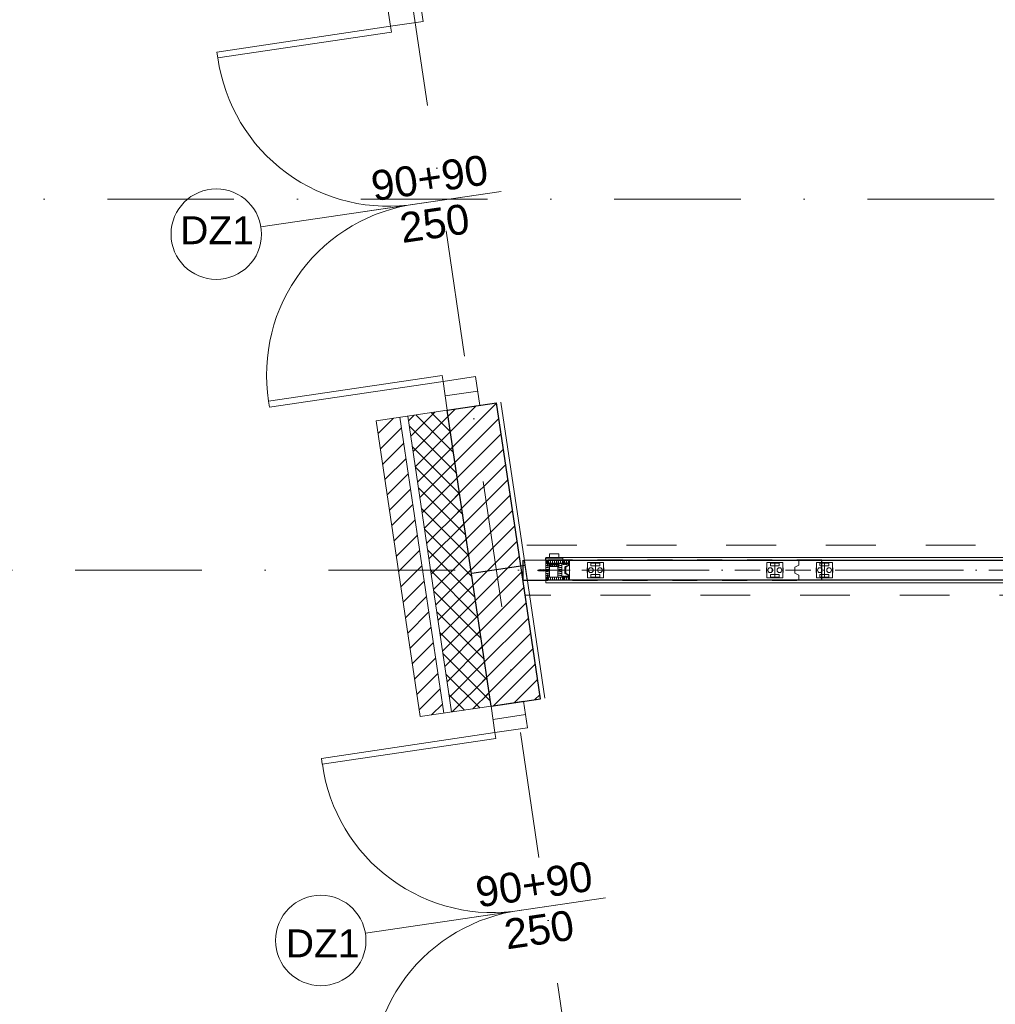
# Model space of a CAD drawing. Header units: metres. Extents: x 10441 to 19716, y -6570 to 1447.
# Tile 23 of 136: x 14392 to 14881, y -4026 to -3532. Entities that reach past the tile are written whole.
import ezdxf
from ezdxf.enums import TextEntityAlignment as Align

# ---------------------------------------------------------------- set-up
doc = ezdxf.new("R2010")
doc.units = ezdxf.units.M
doc.header["$MEASUREMENT"] = 0
for name, pattern in [('8', [0.5, 0.25, -0.25]), ('DASHDOT', [25.4, 12.7, -6.35, 0, -6.35]), ('DASHDOTX2', [50.8, 25.4, -12.7, 0, -12.7]), ('MITTELLINIE', [0.6, 0.5, -0.05, 0, -0.05])]:
    doc.linetypes.add(name, pattern=pattern)
doc.layers.get('0').update_dxf_attribs({"color": 8})
for name, color, linetype, lineweight in [('#elektryczne', 8, 'Continuous', 20), ('A_B.CIENKIE', 8, 'Continuous', 9), ('A_DRZWI', 8, 'Continuous', 5), ('A_HACZE', 8, 'Continuous', 5), ('A_OSIE', 8, 'Continuous', 13), ('A_OZACZENIE DRZWI', 8, 'Continuous', 13), ('A_OZNACZENIA OKIEN', 8, 'Continuous', 13), ('A_PROJEKTOWANE ŚCIANY MUROWANE NOŚNE', 8, 'Continuous', 30), ('A_STOLARKA', 8, 'Continuous', 5), ('A_TYNK', 8, 'Continuous', 5), ('A_WYMIARY WEWNETRZNE', 8, 'Continuous', 18), ('Baus.Wand', 8, 'Continuous', 5), ('Befestigungsmaterial', 8, 'Continuous', 5), ('dk_budowa', 8, 'Continuous', 9), ('Dorma', 8, 'Continuous', 5), ('Dormakaba', 8, 'Continuous', 5), ('Elementprofile', 8, 'Continuous', 5), ('Holz', 8, 'Continuous', 5), ('Kunststoff', 8, 'Continuous', 5), ('Linie 0.18', 8, 'Continuous', 5), ('MITTELLINIE', 8, 'MITTELLINIE', 5)]:
    doc.layers.add(name, color=color, linetype=linetype, lineweight=lineweight)
doc.layers.add('A_OZNACZENIA WARSTW', color=8, linetype='Continuous')
doc.styles.add('ARIAL', font='arial.ttf')
doc.styles.add('m1_romans', font='romans.shx', dxfattribs={"width": 0.8})

# ---------------------------------------------------------------- blocks, each defined once
blk = doc.blocks.new('A$C2DA918A7')
at = {"layer": 'A_OZACZENIE DRZWI'}
blk.add_line((-34.51, 0), (34.51, 0), dxfattribs=at)
at = {"layer": 'A_OZACZENIE DRZWI', "ltscale": 0.1, "style": 'm1_romans', "width": 0.8}
blk.add_attdef('SZEROKOSC', text='', height=10, rotation=360, dxfattribs=at).set_placement((0, 0), align=Align.BOTTOM_CENTER)
blk.add_attdef('WYSOKOSC', text='', height=10, rotation=360, dxfattribs=at).set_placement((-0.85, -3.39), align=Align.TOP_CENTER)
blk = doc.blocks.new('STRICH')
at = {"layer": 'Linie 0.18'}
blk.add_lwpolyline([(0, 15), (-0.6, 14.1), (-0.8, 12.8), (-0.8, 11.7), (-0.7, 10.3), (-0.7, 8.8), (-0.3, 7.7), (-0.1, 6.6), (0.2, 5.8), (0.2, 3.9), (0.1, 3), (-0.3, 1.7), (-0.1, 0.6), (0, 0)], dxfattribs=at)
blk = doc.blocks.new('VariflexML-Z_Profil')
at = {"layer": 'Kunststoff'}
for p, q in [((-10.1, 0), (-3.8, 0)), ((3.8, 0), (7.7, 0)), ((-22.4, -4.5), (-16.6, -1.8)), ((-17.3, -4.3), (-21.6, -6.3)), ((-16.2, -1.7), (-15.9, -1.7)), ((-15.5, -1.9), (-14.9, -3)), ((-10.8, -5.5), (-14, -5.5)), ((-13, -2.5), (-13, -2)), ((-12.7, -1.7), (-11.7, -1.7)), ((-10.4, -0.9), (-10.4, -0.3)), ((-6.3, -2.5), (-7.4, -2.5)), ((-6, -3), (-6, -2.8)), ((-5, -2.8), (-5, -3)), ((4.7, -2.5), (-4.7, -2.5)), ((-3.5, -0.3), (-3.5, -0.5)), ((-3.2, -0.8), (3.2, -0.8)), ((3.5, -0.5), (3.5, -0.3)), ((5, -3), (5, -2.8)), ((6, -2.8), (6, -3)), ((7.7, -2.5), (6.3, -2.5)), ((8, -0.3), (8, -2.2))]:
    blk.add_line(p, q, dxfattribs=at)
at = {"layer": 'Kunststoff', "extrusion": (0, 0, -1)}
for centre, radius, start, end in [((22, -5.4), 1, 245, 65), ((16.2, -2.7), 1, 65, 90), ((14, -2.5), 3, 270, 316.7438), ((15.9, -2.2), 0.5, 90, 150), ((12.7, -2), 0.3, 0, 90), ((11.7, -2), 0.3, 90, 188.8499), ((10.8, -2.5), 3, 188.2132, 270), ((10.1, -0.3), 0.3, 0, 90), ((10.1, -0.9), 0.3, 283.3424, 0), ((5.5, -3), 0.5, 180, 0), ((3.8, -0.3), 0.3, 90, 180), ((-3.8, -0.3), 0.3, 0, 90), ((-5.5, -3), 0.5, 180, 0), ((-7.7, -0.3), 0.3, 90, 180), ((-7.7, -2.2), 0.3, 180, 270)]:
    blk.add_arc(centre, radius, start, end, dxfattribs=at)
at = {"layer": 'Kunststoff'}
for centre, radius, start, end in [((-16.9, -5.2), 1, 43.2562, 115), ((-14, -2.5), 1, 210, 0), ((-10.4, -2.2), 1, 171.1501, 76.6576), ((-7.4, -3), 0.5, 90, 171.7868), ((-6.3, -2.8), 0.3, 0, 90), ((-4.7, -2.8), 0.3, 90, 180), ((-3.2, -0.5), 0.3, 180, 270), ((3.2, -0.5), 0.3, 270, 0), ((4.7, -2.8), 0.3, 0, 90), ((6.3, -2.8), 0.3, 90, 180)]:
    blk.add_arc(centre, radius, start, end, dxfattribs=at)
blk = doc.blocks.new('VariflexMLK-22')
at = {"layer": 'Elementprofile'}
blk.add_lwpolyline([(-21.3, -12.5, -0.353424), (-21.1, -12.7, 0.221047), (-17, -18), (-2.1, -26, -0.277325), (0, -29.5), (0, -31.5, -0.414214), (-2.5, -34), (-17.2, -34, -0.043661), (-17.5, -34), (-19, -33.7, -0.36397), (-19.2, -33.4), (-19.2, -32.7, -0.36397), (-19, -32.4), (-18.3, -32.3, -0.043661), (-18, -32.3), (-16.7, -32.3, 0.414214), (-16.4, -32, -0.414214), (-15.4, -31, -0.414214), (-14.4, -32), (-14.4, -32.2, 0.414214), (-14.1, -32.5), (-13.2, -32.5, 0.087489), (-12.5, -32.4), (-11.8, -32.1, -0.087489), (-11.1, -32), (-2.5, -32, 0.414214), (-2, -31.5), (-2, -29.5, 0.277325), (-3.1, -27.7), (-21, -18.2, -0.277325), (-24.7, -12), (-24.7, 12, -0.277325), (-21, 18.2), (-3.1, 27.7, 0.277325), (-2, 29.5), (-2, 31.5, 0.414214), (-2.5, 32), (-11.1, 32, -0.087489), (-11.8, 32.1), (-12.5, 32.4, 0.087489), (-13.2, 32.5), (-14.1, 32.5, 0.414214), (-14.4, 32.2), (-14.4, 32, -0.414214), (-15.4, 31, -0.414214), (-16.4, 32, 0.414214), (-16.7, 32.3), (-18, 32.3, -0.043661), (-18.3, 32.3), (-19, 32.4, -0.36397), (-19.2, 32.7), (-19.2, 33.4, -0.36397), (-19, 33.7), (-17.5, 34, -0.043661), (-17.2, 34), (-2.5, 34, -0.414214), (0, 31.5), (0, 29.5, -0.277325), (-2.1, 26), (-17, 18, 0.221047), (-21.1, 12.7, -0.353424), (-21.3, 12.5), (-21.8, 12.5, -0.414214), (-22, 12.7), (-22, 13, 0.414214), (-22.2, 13.2), (-22.5, 13.2, 0.414214), (-22.7, 13), (-22.7, -13, 0.414214), (-22.5, -13.2), (-22.2, -13.2, 0.414214), (-22, -13), (-22, -12.7, -0.414214), (-21.8, -12.5)], format="xyb", close=True, dxfattribs=at)
at = {"layer": 'Elementprofile', "lineweight": 25}
blk.add_lwpolyline([(-21, 12.4), (-22.7, 12.4), (-22.7, -12.4), (-21, -12.4)], close=True, dxfattribs=at)
blk = doc.blocks.new('Spax4-2x15Flach')
at = {"layer": 'Befestigungsmaterial'}
for p, q in [((-3.154831, 0.315788), (-2.389469, 0.315788)), ((-2.980004, 2.399631), (-2.184804, 1.882751)), ((-0.624923, 3.986071), (-2.416521, 3.644359)), ((-1.686126, 1.55861), (-1.231576, 1.263153)), ((-1.652628, 0.315788), (-0.757894, 0.315788)), ((-1.231576, 1.263153), (-1.112716, 1.025432)), ((-0.915788, 0.631576), (-0.6, 0)), ((-0.6, 0), (-0.915788, -0.631576)), ((0, -3.469075), (0, 3.469075)), ((0, 1.578947), (1.05, 1.210526)), ((1.05, 1.210526), (10.655125, 1.210526)), ((1.05, -1.210526), (1.05, 1.210526)), ((1.18144, 1.210526), (1.368421, 2)), ((2.315789, -2), (1.368421, 2)), ((3.076177, 1.210526), (3.263158, 2)), ((4.210526, -2), (3.263158, 2)), ((4.970914, 1.210526), (5.157895, 2)), ((6.105263, -2), (5.157895, 2)), ((6.865651, 1.210526), (7.052632, 2)), ((8, -2), (7.052632, 2)), ((8.760388, 1.210526), (8.947368, 2)), ((9.894737, -2), (8.947368, 2)), ((10.655125, 1.210526), (10.842105, 2)), ((10.655125, 1.210526), (15, 0)), ((15, 0), (10.655125, -1.210526)), ((11.725936, -1.731729), (10.842105, 2)), ((12.312968, 0.746852), (12.495451, 1.517335)), ((13.139812, -1.203301), (12.495451, 1.517335)), ((13.522312, 0.411699), (13.687209, 1.107929)), ((14.148349, -0.83911), (13.687209, 1.107929)), ((-3.154831, -0.315788), (-2.389469, -0.315788)), ((-2.980004, -2.399631), (-2.184804, -1.882751)), ((-2.416521, -3.644359), (-0.624923, -3.986071)), ((-1.231576, -1.263153), (-1.686126, -1.55861)), ((-0.757894, -0.315788), (-1.652628, -0.315788)), ((-1.112716, -1.025432), (-1.231576, -1.263153)), ((0, -1.578947), (1.05, -1.210526)), ((1.05, -1.210526), (10.655125, -1.210526)), ((2.315789, -2), (2.50277, -1.210526)), ((4.210526, -2), (4.397507, -1.210526)), ((6.105263, -2), (6.292244, -1.210526)), ((8, -2), (8.186981, -1.210526)), ((9.894737, -2), (10.081717, -1.210526)), ((11.725936, -1.731729), (11.933751, -0.854288)), ((13.139812, -1.203301), (13.313519, -0.469871)), ((14.148349, -0.83911), (14.300959, -0.19476))]:
    blk.add_line(p, q, dxfattribs=at)
for centre, radius, start, end in [((13.115789, 0), 16.273684, 168.545138, 191.454862), ((-2.317914, 3.127362), 0.526316, 100.798363, 168.545138), ((-0.526316, 3.469075), 0.526316, 0, 100.798363), ((-2.317914, -3.127362), 0.526316, 191.454862, 259.201637), ((-0.526316, -3.469075), 0.526316, 259.201637, 0)]:
    blk.add_arc(centre, radius, start, end, dxfattribs=at)
blk = doc.blocks.new('Spax4-2x30Senk')
at = {"layer": 'Befestigungsmaterial'}
for p, q in [((0, 4.05295), (2.5, 1.955201)), ((0, -4.05), (0, 4.05)), ((0, 2.239997), (0.768716, 1.740332)), ((0.6, 0.299999), (0.000005, 0.299999)), ((1.16818, 1.48068), (1.600002, 1.199995)), ((1.200003, 0.299999), (2.050001, 0.299999)), ((1.600002, 1.199995), (1.71292, 0.97416)), ((1.900001, 0.599998), (2.2, 0)), ((2.2, 0), (1.900001, -0.599998)), ((2.5, 1.955201), (4, 1.210526)), ((2.5, 1.955201), (2.5, -1.955201)), ((4, -1.210526), (4, 1.210526)), ((4, 1.210526), (25.655125, 1.210526)), ((4.813019, 1.213477), (5, 2.00295)), ((5.947368, -1.99705), (5, 2.00295)), ((6.707756, 1.213477), (6.894737, 2.00295)), ((7.842105, -1.99705), (6.894737, 2.00295)), ((8.602493, 1.213477), (8.789474, 2.00295)), ((9.736842, -1.99705), (8.789474, 2.00295)), ((10.49723, 1.213477), (10.684211, 2.00295)), ((11.631579, -1.99705), (10.684211, 2.00295)), ((12.391967, 1.213477), (12.578947, 2.00295)), ((13.526316, -1.99705), (12.578947, 2.00295)), ((14.286704, 1.210526), (14.473684, 2)), ((15.421053, -2), (14.473684, 2)), ((16.18144, 1.210526), (16.368421, 2)), ((17.315789, -2), (16.368421, 2)), ((18.076177, 1.210526), (18.263158, 2)), ((19.210526, -2), (18.263158, 2)), ((19.970914, 1.210526), (20.157895, 2)), ((21.105263, -2), (20.157895, 2)), ((21.865651, 1.210526), (22.052632, 2)), ((23, -2), (22.052632, 2)), ((23.760388, 1.210526), (23.947368, 2)), ((24.894737, -2), (23.947368, 2)), ((25.655125, 1.210526), (25.842105, 2)), ((25.655125, 1.210526), (30, 0)), ((30, 0), (25.655125, -1.210526)), ((26.725936, -1.731729), (25.842105, 2)), ((27.312968, 0.746852), (27.495451, 1.517335)), ((28.139812, -1.203301), (27.495451, 1.517335)), ((28.522312, 0.411699), (28.687209, 1.107929)), ((29.148349, -0.83911), (28.687209, 1.107929)), ((0, -2.239997), (0.645693, -1.820296)), ((0, -4.05295), (2.5, -1.955201)), ((0.6, -0.299999), (0.000005, -0.299999)), ((1.600002, -1.199995), (1.16818, -1.48068)), ((2.050001, -0.299999), (1.200003, -0.299999)), ((1.71292, -0.97416), (1.600002, -1.199995)), ((2.5, -1.955201), (4, -1.210526)), ((4, -1.210526), (25.655125, -1.210526)), ((5.947368, -1.99705), (6.134349, -1.207576)), ((7.842105, -1.99705), (8.029086, -1.207576)), ((9.736842, -1.99705), (9.923823, -1.207576)), ((11.631579, -1.99705), (11.81856, -1.207576)), ((13.526316, -1.99705), (13.713296, -1.207576)), ((15.421053, -2), (15.608033, -1.210526)), ((17.315789, -2), (17.50277, -1.210526)), ((19.210526, -2), (19.397507, -1.210526)), ((21.105263, -2), (21.292244, -1.210526)), ((23, -2), (23.186981, -1.210526)), ((24.894737, -2), (25.081717, -1.210526)), ((26.725936, -1.731729), (26.933751, -0.854288)), ((28.139812, -1.203301), (28.313519, -0.469871)), ((29.148349, -0.83911), (29.300959, -0.19476))]:
    blk.add_line(p, q, dxfattribs=at)
blk = doc.blocks.new('Moveo-Schalter2')
at = {"layer": 'Dormakaba'}
for p, q in [((-43.5, 0), (43.5, 0)), ((-43.5, 0), (-43.5, -10)), ((-23, 19), (-22, 28)), ((-23, 19), (-19, 19)), ((-22, 19), (-22, 31)), ((-22, 31), (22, 31)), ((-21, 17), (-21, 29)), ((-20, 16), (-19, 16)), ((-20, 9), (-20, 16)), ((-20, 9), (-19, 9)), ((-19, 0), (-19, 19)), ((-19, 19), (19, 19)), ((-18, 19), (-18, 29)), ((-14, 19), (-14, 22)), ((-14, 21.5), (-11.5, 21.5)), ((-14, 20.5), (-11.5, 20.5)), ((-14, 20), (-7, 20)), ((-13, 23), (-12.5, 23)), ((-11.5, 20), (-11.5, 27)), ((-9.5, 20), (-9.5, 27)), ((-9.5, 21.5), (-7, 21.5)), ((-9.5, 20.5), (-7, 20.5)), ((-9.5, 20), (-7, 20)), ((-8.5, 23), (-8, 23)), ((-7, 19), (-7, 22)), ((-3.5, 19), (-3.5, 22)), ((-3.5, 21.5), (-1, 21.5)), ((-3.5, 20.5), (-1, 20.5)), ((-3.5, 20), (3.5, 20)), ((-2.5, 23), (-2, 23)), ((-1, 20), (-1, 27)), ((1, 20), (1, 27)), ((1, 21.5), (3.5, 21.5)), ((1, 20.5), (3.5, 20.5)), ((1, 20), (3.5, 20)), ((2, 23), (2.5, 23)), ((3.5, 19), (3.5, 22)), ((7, 19), (7, 22)), ((7, 21.5), (9.5, 21.5)), ((7, 20.5), (9.5, 20.5)), ((7, 20), (14, 20)), ((8, 23), (8.5, 23)), ((9.5, 20), (9.5, 27)), ((11.5, 20), (11.5, 27)), ((11.5, 21.5), (14, 21.5)), ((11.5, 20.5), (14, 20.5)), ((11.5, 20), (14, 20)), ((12.5, 23), (13, 23)), ((14, 19), (14, 22)), ((18, 19), (18, 29)), ((19, 0), (19, 19)), ((23, 19), (19, 19)), ((20, 16), (19, 16)), ((20, 9), (19, 9)), ((20, 9), (20, 16)), ((21, 17), (21, 29)), ((22, 19), (22, 31)), ((23, 19), (22, 28)), ((43.5, 0), (43.5, -10)), ((-43.5, -10), (43.5, -10)), ((-35, -12), (-35, -10)), ((35, -12), (-35, -12)), ((-23.2, -12), (-23.2, -31)), ((23.2, -31), (-23.2, -31)), ((-8.5, -31), (-8.5, -31.5)), ((8.5, -31.5), (-8.5, -31.5)), ((-7, -31.5), (-5.5, -32.5)), ((5.5, -32.5), (-5.5, -32.5)), ((5.5, -32.5), (7, -31.5)), ((8.5, -31), (8.5, -31.5)), ((23.2, -12), (23.2, -31)), ((35, -12), (35, -10))]:
    blk.add_line(p, q, dxfattribs=at)
for centre, radius, start, end in [((-19, 29), 2, 90, 180), ((-20, 17), 1, 180, 270), ((-16, 29), 2, 90, 180), ((-13, 22), 1, 90, 180), ((-12.5, 22), 1, 0, 90), ((-10.5, 27), 1, 90, 180), ((-10.5, 27), 1, 0, 90), ((-8.5, 22), 1, 90, 180), ((-8, 22), 1, 0, 90), ((-2.5, 22), 1, 90, 180), ((-2, 22), 1, 0, 90), ((0, 27), 1, 90, 180), ((0, 27), 1, 0, 90), ((2, 22), 1, 90, 180), ((2.5, 22), 1, 0, 90), ((8, 22), 1, 90, 180), ((8.5, 22), 1, 0, 90), ((10.5, 27), 1, 90, 180), ((10.5, 27), 1, 0, 90), ((12.5, 22), 1, 90, 180), ((13, 22), 1, 0, 90), ((16, 29), 2, 0, 90), ((19, 29), 2, 0, 90), ((20, 17), 1, 270, 0)]:
    blk.add_arc(centre, radius, start, end, dxfattribs=at)
blk = doc.blocks.new('A$C7CD53C9C')
at = {"layer": 'Baus.Wand'}
blk.add_line((11.32, 18.72), (11.32, 30.72), dxfattribs=at)
at = {"layer": 'Dormakaba', "lineweight": 5}
for p, q in [((11.32, 28.78), (11.32, 20.78)), ((13.22, 28.22), (13.22, 21.32))]:
    blk.add_line(p, q, dxfattribs=at)
at = {"layer": 'Holz'}
for p, q in [((17.52, 28.12), (17.52, 28.32)), ((17.72, 28.12), (17.72, 28.32)), ((17.92, 28.12), (17.92, 28.32)), ((18.12, 28.12), (18.12, 28.32)), ((18.32, 28.12), (18.32, 28.32)), ((18.52, 28.12), (18.52, 28.32)), ((18.72, 28.12), (18.72, 28.32)), ((18.92, 28.12), (18.92, 28.32)), ((19.12, 28.12), (19.12, 28.32)), ((17.52, 21.42), (17.52, 21.22)), ((17.72, 21.42), (17.72, 21.22)), ((17.92, 21.42), (17.92, 21.22)), ((18.12, 21.42), (18.12, 21.22)), ((18.32, 21.42), (18.32, 21.22)), ((18.52, 21.42), (18.52, 21.22)), ((18.72, 21.42), (18.72, 21.22)), ((18.92, 21.42), (18.92, 21.22)), ((19.12, 21.42), (19.12, 21.22))]:
    blk.add_line(p, q, dxfattribs=at)
for points in [[(11.32, 28.22), (23.02, 28.22), (23.02, 29.82), (11.32, 29.82)], [(19.32, 28.22), (17.42, 28.22), (17.42, 21.32), (19.32, 21.32)], [(11.32, 19.72), (23.02, 19.72), (23.02, 21.32), (11.32, 21.32)]]:
    blk.add_lwpolyline(points, close=True, dxfattribs=at)
at = {"layer": 'Linie 0.18'}
for points in [[(11.32, 28.27), (22.97, 28.27), (22.97, 29.77), (11.32, 29.77)], [(11.32, 19.77), (22.97, 19.77), (22.97, 21.27), (11.32, 21.27)]]:
    blk.add_lwpolyline(points, dxfattribs=at)
at = {"layer": 'MITTELLINIE'}
blk.add_line((23.32, 24.77), (11.32, 24.77), dxfattribs=at)
at = {"layer": 'Befestigungsmaterial', "xscale": 0.1, "yscale": 0.1, "zscale": 0.1}
for p, rotation in [((20.36, 27.97), 90), ((20.36, 21.57), 270)]:
    blk.add_blockref('Spax4-2x15Flach', p, dxfattribs=dict(at, rotation=rotation))
at = {"layer": 'Dormakaba', "lineweight": 5}
for name, p, xscale, yscale, zscale, rotation in [('Spax4-2x30Senk', (12.37, 29.77), 0.1, 0.1, 0.1, 270), ('Spax4-2x30Senk', (13.21, 24.83), 0.2, 0.2, 0.2, 180), ('STRICH', (13.22, 27.28), -0.11875, 0.11875, 0.1, 90), ('STRICH', (13.22, 26.28), -0.11875, 0.11875, 0.1, 90), ('STRICH', (13.22, 25.28), -0.11875, 0.11875, 0.1, 90), ('STRICH', (13.22, 24.28), -0.11875, 0.11875, 0.1, 90), ('STRICH', (13.22, 23.28), -0.11875, 0.11875, 0.1, 90), ('STRICH', (13.22, 22.28), -0.11875, 0.11875, 0.1, 90), ('Spax4-2x30Senk', (12.37, 19.79), -0.1, 0.1, 0.1, 270)]:
    blk.add_blockref(name, p, dxfattribs=dict(at, xscale=xscale, yscale=yscale, zscale=zscale, rotation=rotation))
at = {"layer": 'Dormakaba', "xscale": -0.1, "yscale": 0.1, "zscale": 0.1}
blk.add_blockref('Moveo-Schalter2', (15.59, 19.71), dxfattribs=at)
at = {"layer": 'Elementprofile', "lineweight": 25, "xscale": 0.1, "yscale": 0.1, "zscale": 0.1}
blk.add_blockref('VariflexMLK-22', (23.32, 24.77), dxfattribs=at)
at = {"layer": 'Kunststoff', "xscale": -0.1, "yscale": 0.1, "zscale": 0.1}
blk.add_blockref('VariflexML-Z_Profil', (20.36, 28.22), dxfattribs=at)
at = {"layer": 'Kunststoff', "xscale": 0.1, "yscale": 0.1, "zscale": 0.1, "rotation": 180}
blk.add_blockref('VariflexML-Z_Profil', (20.36, 21.32), dxfattribs=at)
at = {"layer": 'Linie 0.18', "xscale": -0.1, "yscale": 0.1, "zscale": 0.1}
for p in [(11.67, 28.27), (12.67, 28.27), (13.67, 28.27), (13.67, 28.27), (14.67, 28.27), (14.67, 28.27), (15.67, 28.27), (16.67, 28.27), (17.67, 28.27), (18.67, 28.27), (19.67, 28.27), (20.67, 28.27), (21.67, 28.27), (22.67, 28.27)]:
    blk.add_blockref('STRICH', p, dxfattribs=at)
at = {"layer": 'Linie 0.18', "zscale": 0.1}
for p, xscale, yscale, rotation in [((17.42, 27.27), 0.12667, 0.12667, 270), ((17.42, 26.27), 0.12667, 0.12667, 270), ((17.42, 25.27), 0.12667, 0.12667, 270), ((11.67, 21.27), 0.1, 0.1, 180), ((12.67, 21.27), 0.1, 0.1, 180), ((13.67, 21.27), 0.1, 0.1, 180), ((14.67, 21.27), 0.1, 0.1, 180), ((14.67, 21.27), 0.1, 0.1, 180), ((15.67, 21.27), 0.1, 0.1, 180), ((16.67, 21.27), 0.1, 0.1, 180), ((16.67, 21.27), 0.1, 0.1, 180), ((17.42, 24.27), 0.12667, 0.12667, 270), ((17.42, 23.27), 0.12667, 0.12667, 270), ((17.42, 22.27), 0.12667, 0.12667, 270), ((17.67, 21.27), 0.1, 0.1, 180), ((18.67, 21.27), 0.1, 0.1, 180), ((19.67, 21.27), 0.1, 0.1, 180), ((20.67, 21.27), 0.1, 0.1, 180), ((21.67, 21.27), 0.1, 0.1, 180), ((22.67, 21.27), 0.1, 0.1, 180)]:
    blk.add_blockref('STRICH', p, dxfattribs=dict(at, xscale=xscale, yscale=yscale, rotation=rotation))
blk = doc.blocks.new('dwgobject_-16219454_1YUW54W')
for p, q in [((-40, 11.5), (-42, 11.5)), ((-42, -11.5), (-42, 11.5)), ((0, 34.9), (0, -34.9)), ((40, 11.5), (42, 11.5)), ((42, -11.5), (42, 11.5)), ((-40, -11.5), (-42, -11.5)), ((40, -11.5), (42, -11.5))]:
    blk.add_line(p, q)
at = {"flags": 128}
blk.add_lwpolyline([(40, -39), (40, 39), (-40, 39), (-40, -39)], close=True, dxfattribs=at)
for points in [[(22.5, 22.9, -0.414214), (21.5, 21.9), (-21.5, 21.9, -0.414214), (-22.5, 22.9), (-22.5, 33.9, -0.414214), (-21.5, 34.9), (21.5, 34.9, -0.414214), (22.5, 33.9)], [(22.5, -22.9, 0.414214), (21.5, -21.9), (-21.5, -21.9, 0.414214), (-22.5, -22.9), (-22.5, -33.9, 0.414214), (-21.5, -34.9), (21.5, -34.9, 0.414214), (22.5, -33.9)]]:
    blk.add_lwpolyline(points, format="xyb", close=True, dxfattribs=at)
for centre in [(-23, 0), (23, 0)]:
    blk.add_circle(centre, 12)
blk = doc.blocks.new('GeometrySelector_1YUW54W2')
blk.add_blockref('dwgobject_-16219454_1YUW54W', (0, 0))
blk = doc.blocks.new('co_panel_parts_moveo_trackroller_r_1YUW54W')
blk.add_blockref('GeometrySelector_1YUW54W2', (0, 0, -3619))
blk = doc.blocks.new('co_panel_parts_moveo_trackroller_r_1YUW54W1')
blk.add_blockref('GeometrySelector_1YUW54W2', (0, 0, -3619))
blk = doc.blocks.new('dwgobject_-16219539_1YUW54W')
for p, q in [((-500, 50), (500, 50)), ((500, -50), (-500, -50))]:
    blk.add_line(p, q)
blk = doc.blocks.new('GeometrySelector_1YUW54W3')
blk.add_blockref('dwgobject_-16219539_1YUW54W', (0, 0))
blk = doc.blocks.new('dwgobject_-16219535_1YUW54W')
blk.add_lwpolyline([(0, -50), (0, -24.40983), (20, -14.40983), (20, 14.40983), (0, 24.40983), (0, 50)])
blk = doc.blocks.new('GeometrySelector_1YUW54W4')
blk.add_blockref('dwgobject_-16219535_1YUW54W', (0, 0))
blk = doc.blocks.new('dwgobject_-16219532_1YUW54W')
blk.add_lwpolyline([(0, -50), (0, -24.40983), (20, -14.40983), (20, 14.40983), (0, 24.40983), (0, 50)])
blk = doc.blocks.new('GeometrySelector_1YUW54W5')
blk.add_blockref('dwgobject_-16219532_1YUW54W', (0, 0))
blk = doc.blocks.new('co_panel_parts_moveo_trackroller_r_1YUW54W2')
blk.add_blockref('GeometrySelector_1YUW54W2', (0, 0, -3619))
blk = doc.blocks.new('dwgobject_-16219356_1YUW54W')
blk.add_lwpolyline([(-1000, 50), (-1000, -50), (0, -50), (0, 50)], close=True)
blk = doc.blocks.new('GeometrySelector_1YUW54W28')
blk.add_blockref('dwgobject_-16219356_1YUW54W', (0, 0))
blk = doc.blocks.new('podkład')
at = {"color": 8, "linetype": 'DASHDOT'}
blk.add_line((11192.75, -1563.2, 0.1), (10473.25, -1563.2, 0.1), dxfattribs=at)
at = {"layer": 'A_B.CIENKIE', "color": 8, "linetype": '8', "ltscale": 100}
for p, q in [((11388.8, -1550.7), (10459.16, -1550.7)), ((11375.8, -1575.7), (10462.86, -1575.7))]:
    blk.add_line(p, q, dxfattribs=at)
at = {"layer": 'A_DRZWI', "color": 8, "ltscale": 2}
for p, q in [((10422.8, -1475.8), (10439.13, -1473.38)), ((10446.82, -1638.03), (10463.14, -1635.61))]:
    blk.add_line(p, q, dxfattribs=at)
for points in [[(10411.7, -1288.12), (10409.74, -1274.82), (10393.41, -1277.24), (10395.38, -1290.54)], [(10308.33, -1303.43), (10308.77, -1306.39), (10395.82, -1293.51), (10395.38, -1290.54)], [(10334.69, -1481.49), (10334.25, -1478.52), (10421.3, -1465.63), (10421.74, -1468.6)], [(10438.06, -1466.18), (10440.19, -1480.58), (10423.87, -1483), (10421.74, -1468.6)], [(10464.12, -1642.27), (10462.15, -1628.96), (10445.83, -1631.38), (10447.8, -1644.68)], [(10360.75, -1657.57), (10361.19, -1660.53), (10448.24, -1647.65), (10447.8, -1644.68)]]:
    blk.add_lwpolyline(points, close=True, dxfattribs=at)
for centre, start, end in [((10394.29, -1294.44), 187.9558, 279.5185), ((10419.56, -1465.18), 97.3207, 188.8834), ((10446.71, -1648.58), 187.9558, 279.5185), ((10471.98, -1819.32), 97.3207, 188.8834)]:
    blk.add_arc(centre, 86.32, start, end, dxfattribs=at)
at = {"layer": 'A_HACZE', "color": 8, "linetype": 'Continuous'}
for p, q in [((10438.34, -1480.85), (10423.35, -1495.85)), ((10448.6, -1479.43), (10424.49, -1503.55)), ((10407.22, -1485.46), (10404.42, -1488.26)), ((10417.6, -1483.92), (10405.56, -1495.96)), ((10426.99, -1504.16), (10408.15, -1485.32)), ((10425.45, -1493.78), (10415.85, -1484.18)), ((10427.97, -1482.39), (10422.21, -1488.15)), ((10423.92, -1483.41), (10423.55, -1483.04)), ((10396.85, -1486.99), (10389.2, -1494.64)), ((10428.52, -1514.53), (10404.79, -1490.8)), ((10424.31, -1486.05), (10406.69, -1503.66)), ((10449.74, -1487.13), (10425.63, -1511.25)), ((10400.91, -1491.77), (10390.34, -1502.34)), ((10425.45, -1493.75), (10407.83, -1511.36)), ((10450.88, -1494.83), (10426.77, -1518.95)), ((10402.05, -1499.47), (10391.48, -1510.04)), ((10430.06, -1524.9), (10406.33, -1501.17)), ((10426.59, -1501.45), (10408.97, -1519.06)), ((10452.02, -1502.53), (10427.91, -1526.65)), ((10403.19, -1507.17), (10392.62, -1517.74)), ((10427.73, -1509.15), (10410.11, -1526.76)), ((10453.16, -1510.23), (10429.05, -1534.34)), ((10404.32, -1514.87), (10393.76, -1525.44)), ((10431.59, -1535.28), (10407.86, -1511.55)), ((10428.86, -1516.85), (10411.25, -1534.46)), ((10454.3, -1517.93), (10430.18, -1542.04)), ((10405.46, -1522.57), (10394.9, -1533.14)), ((10433.13, -1545.65), (10409.4, -1521.92)), ((10430, -1524.55), (10412.39, -1542.16)), ((10406.6, -1530.27), (10396.04, -1540.84)), ((10455.44, -1525.63), (10431.32, -1549.74)), ((10434.66, -1556.03), (10410.93, -1532.3)), ((10431.14, -1532.25), (10413.53, -1549.86)), ((10456.58, -1533.33), (10432.46, -1557.44)), ((10407.74, -1537.97), (10397.18, -1548.54)), ((10432.28, -1539.95), (10414.67, -1557.56)), ((10436.2, -1566.4), (10412.47, -1542.67)), ((10457.72, -1541.03), (10433.6, -1565.14)), ((10408.88, -1545.67), (10398.32, -1556.23)), ((10433.42, -1547.64), (10415.81, -1565.26)), ((10458.86, -1548.73), (10434.74, -1572.84)), ((10410.02, -1553.37), (10399.46, -1563.93)), ((10437.74, -1576.78), (10414, -1553.05)), ((10434.56, -1555.34), (10416.95, -1572.96)), ((10460, -1556.43), (10435.88, -1580.54)), ((10411.16, -1561.07), (10400.6, -1571.63)), ((10439.27, -1587.15), (10415.54, -1563.42)), ((10435.7, -1563.04), (10418.09, -1580.65)), ((10461.14, -1564.13), (10437.02, -1588.24)), ((10412.3, -1568.77), (10401.74, -1579.33)), ((10440.81, -1597.53), (10417.08, -1573.79)), ((10436.84, -1570.74), (10419.23, -1588.35)), ((10462.27, -1571.83), (10438.16, -1595.94)), ((10413.44, -1576.46), (10402.88, -1587.03)), ((10437.98, -1578.44), (10420.37, -1596.05)), ((10463.41, -1579.52), (10439.3, -1603.64)), ((10414.58, -1584.16), (10404.01, -1594.73)), ((10442.34, -1607.9), (10418.61, -1584.17)), ((10439.12, -1586.14), (10421.51, -1603.75)), ((10464.55, -1587.22), (10440.44, -1611.34)), ((10415.72, -1591.86), (10405.15, -1602.43)), ((10440.26, -1593.84), (10422.65, -1611.45)), ((10443.88, -1618.27), (10420.15, -1594.54)), ((10465.69, -1594.92), (10441.58, -1619.04)), ((10416.86, -1599.56), (10406.29, -1610.13)), ((10441.4, -1601.54), (10423.79, -1619.15)), ((10466.83, -1602.62), (10442.72, -1626.74)), ((10418, -1607.26), (10407.43, -1617.83)), ((10445.41, -1628.65), (10421.68, -1604.92)), ((10442.54, -1609.24), (10424.93, -1626.85)), ((10467.97, -1610.32), (10447.11, -1631.19)), ((10419.14, -1614.96), (10408.57, -1625.53)), ((10440.14, -1632.22), (10423.22, -1615.29)), ((10443.68, -1616.94), (10426.36, -1634.26)), ((10469.11, -1618.02), (10457.48, -1629.65)), ((10420.28, -1622.66), (10409.71, -1633.23)), ((10432.45, -1633.36), (10424.75, -1625.67)), ((10444.82, -1624.64), (10436.73, -1632.72)), ((10470.25, -1625.72), (10467.85, -1628.12)), ((10421.42, -1630.36), (10415.98, -1635.8))]:
    blk.add_line(p, q, dxfattribs=at)
at = {"layer": 'A_OSIE', "color": 8, "linetype": 'DASHDOT', "ltscale": 5}
for p, q in [((10563.06, -2335.96), (10339.57, -828.6)), ((14256.99, -1377.2), (10108.73, -1377.2)), ((11698.79, -1563.2), (10108.73, -1563.2))]:
    blk.add_line(p, q, dxfattribs=at)
at = {"layer": 'A_OZNACZENIA WARSTW', "color": 8, "linetype": 'Continuous'}
blk.add_line((10436.15, -1564.66), (10462.86, -1560.7), dxfattribs=at)
at = {"layer": 'A_PROJEKTOWANE ŚCIANY MUROWANE NOŚNE', "color": 8}
for p, q in [((10423.87, -1483), (10448.6, -1479.34)), ((10460.35, -1558.7), (10448.6, -1479.33)), ((10445.83, -1631.38), (10423.87, -1482.99)), ((10470.56, -1627.72), (10460.35, -1558.7)), ((10445.83, -1631.38), (10470.56, -1627.72))]:
    blk.add_line(p, q, dxfattribs=at)
at = {"layer": 'A_STOLARKA', "color": 8, "linetype": '8', "lineweight": 25, "ltscale": 50}
for p, q in [((10611.75, -1558.2), (10461.75, -1558.2)), ((10461.75, -1558.2), (10461.75, -1568.2)), ((10611.75, -1568.2), (10611.75, -1558.2)), ((10461.75, -1568.2), (10611.75, -1568.2))]:
    blk.add_line(p, q, dxfattribs=at)
at = {"layer": 'A_STOLARKA', "color": 8}
for p, q in [((10552.75, -1556.8, 0.1), (10473.25, -1556.8, 0.1)), ((10473.25, -1556.8, 0.1), (10473.25, -1558.3, 0.1)), ((10552.75, -1558.3, 0.1), (10473.25, -1558.3, 0.1)), ((10473.25, -1558.3, 0.1), (10473.25, -1568.1, 0.1)), ((10552.75, -1558.3, 0.1), (10473.25, -1558.3, 0.1)), ((10473.25, -1558.3, 0.1), (10552.75, -1558.3, 0.1)), ((11152.75, -1556.8, 0.1), (10552.75, -1556.8, 0.1)), ((11152.75, -1558.3, 0.1), (10552.75, -1558.3, 0.1)), ((11152.75, -1558.3, 0.1), (10552.75, -1558.3, 0.1)), ((10552.75, -1558.3, 0.1), (11163.75, -1558.3, 0.1)), ((10473.25, -1568.1, 0.1), (10552.75, -1568.1, 0.1)), ((10552.75, -1568.1, 0.1), (10473.25, -1568.1, 0.1)), ((10473.25, -1569.6, 0.1), (10473.25, -1568.1, 0.1)), ((10473.25, -1568.1, 0.1), (10552.75, -1568.1, 0.1)), ((10552.75, -1569.6, 0.1), (10473.25, -1569.6, 0.1)), ((10552.75, -1568.1, 0.1), (11152.75, -1568.1, 0.1)), ((11152.75, -1568.1, 0.1), (10552.75, -1568.1, 0.1)), ((10552.75, -1568.1, 0.1), (11192.75, -1568.1, 0.1)), ((11152.75, -1569.6, 0.1), (10552.75, -1569.6, 0.1))]:
    blk.add_line(p, q, dxfattribs=at)
at = {"layer": 'A_TYNK', "color": 8, "linetype": 'Continuous'}
for p, q in [((10462.86, -1560.7), (10450.77, -1479.01)), ((10423.87, -1483), (10388.26, -1488.27)), ((10410.22, -1636.65), (10388.26, -1488.27)), ((10422.09, -1634.89), (10400.13, -1486.51)), ((10426.05, -1634.31), (10404.08, -1485.92)), ((10426.05, -1634.31), (10404.08, -1485.92)), ((10472.73, -1627.4), (10462.86, -1560.7)), ((10445.83, -1631.38), (10410.22, -1636.65))]:
    blk.add_line(p, q, dxfattribs=at)
at = {"layer": 'A_WYMIARY WEWNETRZNE', "color": 8, "linetype": 'Continuous'}
for p, q in [((10450.86, -1373.31), (10330.39, -1391.14)), ((10503.28, -1727.45), (10382.81, -1745.28))]:
    blk.add_line(p, q, dxfattribs=at)
for centre in [(10308.01, -1394.73), (10360.43, -1748.87)]:
    blk.add_circle(centre, 22.67, dxfattribs=at)
at = {"layer": 'dk_budowa', "color": 8, "linetype": 'Continuous'}
for p, q in [((10473.23, -1558.2), (10462.49, -1558.2)), ((10462.49, -1558.2), (10463.97, -1568.2)), ((10473.23, -1568.2), (10473.23, -1558.2)), ((10463.97, -1568.2), (10473.23, -1568.2))]:
    blk.add_line(p, q, dxfattribs=at)
at = {"layer": 'A_OZACZENIE DRZWI', "color": 8, "ltscale": 0.1}
ref = blk.add_blockref('A$C2DA918A7', (10416.72, -1378.36), dxfattribs=dict(at, rotation=8.419613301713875))
ref.add_attrib('WYSOKOSC', '250', dxfattribs={"ltscale": 0.1, "height": 15, "rotation": 8.4196, "style": 'ARIAL'}).set_placement((10416.38, -1381.84), align=Align.TOP_CENTER)
ref.add_attrib('SZEROKOSC', '90+90', dxfattribs={"ltscale": 0.1, "height": 15, "rotation": 8.4196, "style": 'ARIAL'}).set_placement((10416.72, -1378.36), align=Align.BOTTOM_CENTER)
ref = blk.add_blockref('A$C2DA918A7', (10469.14, -1732.5), dxfattribs=dict(at, rotation=8.419613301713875))
ref.add_attrib('WYSOKOSC', '250', dxfattribs={"ltscale": 0.1, "height": 15, "rotation": 8.4196, "style": 'ARIAL'}).set_placement((10468.8, -1735.98), align=Align.TOP_CENTER)
ref.add_attrib('SZEROKOSC', '90+90', dxfattribs={"ltscale": 0.1, "height": 15, "rotation": 8.4196, "style": 'ARIAL'}).set_placement((10469.14, -1732.5), align=Align.BOTTOM_CENTER)
at = {"layer": 'A_STOLARKA', "color": 8, "yscale": 0.1, "zscale": 0.1}
for name, p, xscale in [('GeometrySelector_1YUW54W28', (10473.25, -1563.2), -0.012), ('GeometrySelector_1YUW54W4', (10485.25, -1563.2), -0.1), ('GeometrySelector_1YUW54W3', (10542.7, -1563.2), -0.1149), ('co_panel_parts_moveo_trackroller_r_1YUW54W', (10498.15, -1563.2, 361.9), -0.1), ('co_panel_parts_moveo_trackroller_r_1YUW54W1', (10588.15, -1563.2, 361.9), -0.1), ('GeometrySelector_1YUW54W5', (10600.15, -1563.2), -0.1), ('GeometrySelector_1YUW54W4', (10600.15, -1563.2), -0.1), ('GeometrySelector_1YUW54W3', (10657.6, -1563.2), -0.1149), ('co_panel_parts_moveo_trackroller_r_1YUW54W2', (10613.05, -1563.2, 361.9), -0.1)]:
    blk.add_blockref(name, p, dxfattribs=dict(at, xscale=xscale))
at = {"layer": 'Dorma', "color": 8, "linetype": 'DASHDOTX2', "lineweight": 5, "ltscale": 0.05, "xscale": -1, "rotation": 180}
blk.add_blockref('A$C7CD53C9C', (10461.93, -1538.48, 0.1), dxfattribs=at)
at = {"layer": 'A_OZACZENIE DRZWI', "color": 8, "ltscale": 0.1, "style": 'm1_romans', "width": 0.8}
for rotation, p in [(98.4861, (12735.07, -773.13)), (360, (12573.8, -1012.7)), (90, (11565.29, -1150.14)), (90, (11872.29, -1150.14)), (90, (12230.03, -1245.64)), (90, (12385.87, -1249.44)), (90, (11565.29, -1370.89)), (90, (11872.29, -1370.89)), (90, (12230.03, -1370.89)), (90, (12389.3, -1370.89)), (90, (11748.79, -1556.15)), (90, (11986.6, -1556.15)), (90, (12389.3, -1556.15)), (360, (12235.05, -1664.2)), (360, (12235.05, -1880.2)), (90, (11745.78, -2001.94))]:
    blk.add_attdef('SZEROKOSC', text='', height=10, rotation=rotation, dxfattribs=at).set_placement(p, align=Align.BOTTOM_CENTER)
for rotation, p in [(98.4861, (12738.56, -773.47)), (360, (12572.95, -1016.09)), (90, (11568.68, -1150.99)), (90, (11875.68, -1150.99)), (90, (12233.42, -1246.49)), (90, (12389.27, -1250.29)), (90, (11568.68, -1371.74)), (90, (11875.68, -1371.74)), (90, (12233.42, -1371.74)), (90, (12392.69, -1371.74)), (90, (11752.19, -1557)), (90, (11990, -1557)), (90, (12392.69, -1557)), (360, (12234.2, -1667.59)), (360, (12234.2, -1883.59)), (90, (11749.18, -2002.79))]:
    blk.add_attdef('WYSOKOSC', text='', height=10, rotation=rotation, dxfattribs=at).set_placement(p, align=Align.TOP_CENTER)
at = {"layer": 'A_OZNACZENIA OKIEN', "color": 8, "linetype": 'Continuous', "lineweight": 18, "style": 'ARIAL'}
for p in [(10289.94, -1399.78), (10342.9, -1757.3)]:
    blk.add_text('DZ1', height=14, dxfattribs=at).set_placement(p)
at = {"layer": 'A_OZNACZENIA OKIEN', "color": 8, "ltscale": 0.1, "style": 'm1_romans', "width": 0.8}
for rotation, p in [(278.8676, (13373.71, -593.04)), (278.8676, (12983.87, -650.74)), (278.8676, (12445.73, -730.4)), (278.8676, (12224.15, -763.19)), (0, (14017.48, -900.03)), (278.8676, (11021.54, -941.2)), (278.8676, (10640.69, -997.57)), (0, (14017.48, -1574.7)), (90, (10819.6, -2080.7)), (90, (11204.6, -2080.7)), (90, (11970.6, -2080.7)), (90, (13175.8, -2080.7)), (90, (13539.8, -2080.7))]:
    blk.add_attdef('SZEROKOSC', text='', height=10, rotation=rotation, dxfattribs=at).set_placement(p, align=Align.BOTTOM_CENTER)
for rotation, p in [(278.8676, (13403.28, -587.56)), (278.8676, (13013.44, -645.27)), (278.8676, (12475.3, -724.92)), (278.8676, (12253.72, -757.72)), (0, (14011.09, -903.42)), (278.8676, (11051.11, -935.72)), (278.8676, (10670.26, -992.09)), (0, (14011.09, -1578.09)), (90, (10823, -2081.55)), (90, (11208, -2081.55)), (90, (11974, -2081.55)), (90, (13179.19, -2081.55)), (90, (13543.19, -2081.55))]:
    blk.add_attdef('WYSOKOSC', text='', height=10, rotation=rotation, dxfattribs=at).set_placement(p, align=Align.TOP_CENTER)

msp = doc.modelspace()

# ---------------------------------------------------------------- block references
at = {"layer": '#elektryczne', "color": 8, "linetype": 'Continuous', "lineweight": 18}
msp.add_blockref('podkład', (4182.37, -2244.78), dxfattribs=at)

doc.saveas('drawing.dxf')
